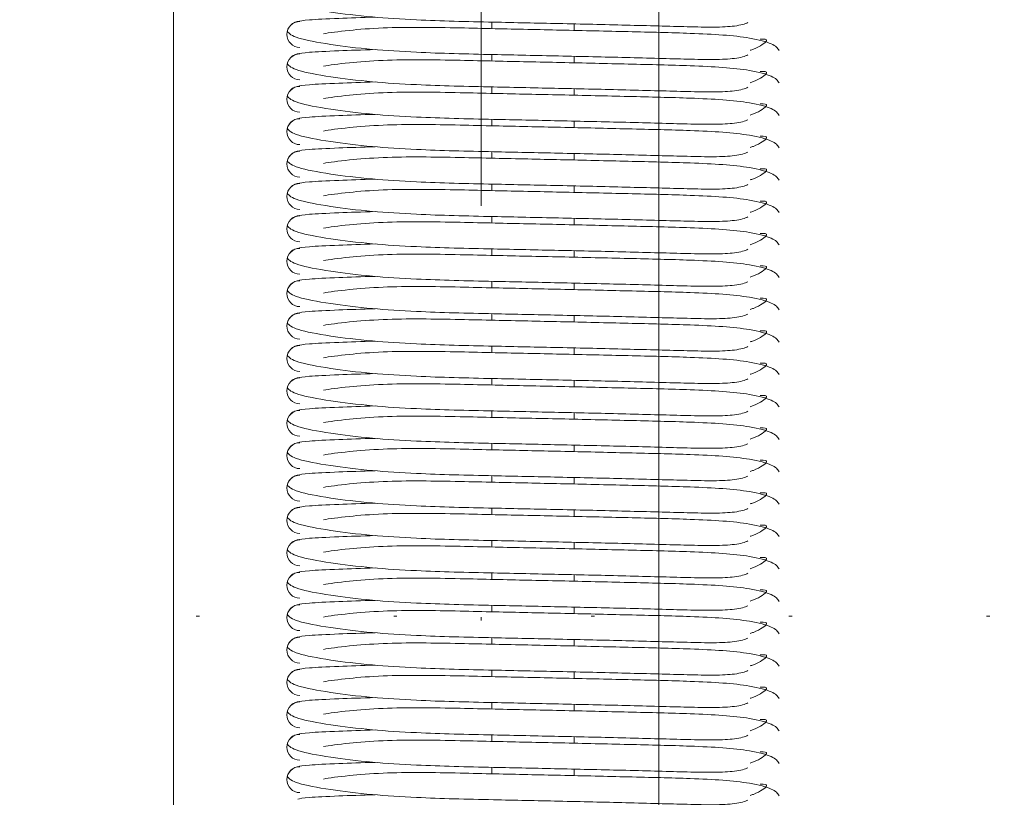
# Model space of a CAD drawing. Header units: millimetres. Extents: x 16720 to 74016, y 25810 to 81213.
# Tile 50 of 256: x 32332 to 32363, y 30484 to 30508. Entities that reach past the tile are written whole.
import ezdxf

# ---------------------------------------------------------------- set-up
doc = ezdxf.new("R2010")
doc.units = ezdxf.units.MM
doc.linetypes.add('ACAD_ISO07W100', pattern=[3, 0, -3])
doc.linetypes.add('DASHDOTX2', pattern=[50.8, 25.4, -12.7, 0, -12.7])
for name, color, linetype, lineweight in [('_O_KROPKOWANE', 2, 'ACAD_ISO07W100', 9), ('_OŚ', 165, 'DASHDOTX2', 9), ('_STOLARKA', 150, 'Continuous', 18), ('_WIDOKOWE', 252, 'Continuous', 9), ('_WYMIAR', 151, 'Continuous', 9), ('_WYPOSAŻENIE', 157, 'Continuous', 5)]:
    doc.layers.add(name, color=color, linetype=linetype, lineweight=lineweight)

# ---------------------------------------------------------------- blocks, each defined once
blk = doc.blocks.new('rampa załadunkowa')
at = {"layer": '_WIDOKOWE'}
for points in [[(-100, 0), (100, 0), (100, -40), (-100, -40)], [(100, -40), (-100, -40), (-100, -285), (100, -285)]]:
    blk.add_lwpolyline(points, close=True, dxfattribs=at)
blk = doc.blocks.new('brama 3m')
at = {"layer": '_STOLARKA'}
blk.add_lwpolyline([(150, -5), (-150, -5), (-150, 0), (150, 0)], close=True, dxfattribs=at)
at = {"layer": '_WYPOSAŻENIE', "linetype": 'Continuous'}
for p, q in [((-72.931, -14.83), (-72.731, -14.83)), ((-71.931, -14.83), (-71.731, -14.83)), ((-70.931, -14.83), (-70.731, -14.83)), ((-69.931, -14.83), (-69.731, -14.83)), ((-68.931, -14.83), (-68.731, -14.83)), ((-67.931, -14.83), (-67.731, -14.83)), ((-66.931, -14.83), (-66.731, -14.83)), ((-65.931, -14.83), (-65.731, -14.83)), ((-64.931, -14.83), (-64.731, -14.83)), ((-63.931, -14.83), (-63.731, -14.83)), ((-62.931, -14.83), (-62.731, -14.83)), ((-61.931, -14.83), (-61.731, -14.83)), ((-60.931, -14.83), (-60.731, -14.83)), ((-59.931, -14.83), (-59.731, -14.83)), ((-58.931, -14.83), (-58.731, -14.83)), ((-57.931, -14.83), (-57.731, -14.83)), ((-56.931, -14.83), (-56.731, -14.83)), ((-55.931, -14.83), (-55.731, -14.83)), ((-54.931, -14.83), (-54.731, -14.83)), ((-53.931, -14.83), (-53.731, -14.83)), ((-52.931, -14.83), (-52.731, -14.83)), ((-51.931, -14.83), (-51.731, -14.83)), ((-50.931, -14.83), (-50.731, -14.83)), ((-49.931, -14.83), (-49.731, -14.83)), ((-72.787, -17.37), (-72.987, -17.37)), ((-71.787, -17.37), (-71.987, -17.37)), ((-70.787, -17.37), (-70.987, -17.37)), ((-69.787, -17.37), (-69.987, -17.37)), ((-68.787, -17.37), (-68.987, -17.37)), ((-67.787, -17.37), (-67.987, -17.37)), ((-66.787, -17.37), (-66.987, -17.37)), ((-65.787, -17.37), (-65.987, -17.37)), ((-64.787, -17.37), (-64.987, -17.37)), ((-63.787, -17.37), (-63.987, -17.37)), ((-62.787, -17.37), (-62.987, -17.37)), ((-61.787, -17.37), (-61.987, -17.37)), ((-60.787, -17.37), (-60.987, -17.37)), ((-59.787, -17.37), (-59.987, -17.37)), ((-58.787, -17.37), (-58.987, -17.37)), ((-57.787, -17.37), (-57.987, -17.37)), ((-56.787, -17.37), (-56.987, -17.37)), ((-55.787, -17.37), (-55.987, -17.37)), ((-54.787, -17.37), (-54.987, -17.37)), ((-53.787, -17.37), (-53.987, -17.37)), ((-52.787, -17.37), (-52.987, -17.37)), ((-51.787, -17.37), (-51.987, -17.37)), ((-50.787, -17.37), (-50.987, -17.37)), ((-49.787, -17.37), (-49.987, -17.37))]:
    blk.add_line(p, q, dxfattribs=at)
for centre, radius, start, end in [((-73.109, -8.904), 0.404, 0.1973, 179.8027), ((-73.109, -8.896), 0.396, 358.9384, 90), ((-72.109, -8.904), 0.404, 0.1973, 179.8027), ((-72.109, -8.896), 0.396, 358.9384, 90), ((-71.109, -8.904), 0.404, 0.1973, 179.8027), ((-71.109, -8.896), 0.396, 358.9384, 90), ((-70.109, -8.904), 0.404, 0.1973, 179.8027), ((-70.109, -8.896), 0.396, 358.9384, 90), ((-69.109, -8.904), 0.404, 0.1973, 179.8027), ((-69.109, -8.896), 0.396, 358.9384, 90), ((-68.109, -8.904), 0.404, 0.1973, 179.8027), ((-68.109, -8.896), 0.396, 358.9384, 90), ((-67.109, -8.904), 0.404, 0.1973, 179.8027), ((-67.109, -8.896), 0.396, 358.9384, 90), ((-66.109, -8.904), 0.404, 0.1973, 179.8027), ((-66.109, -8.896), 0.396, 358.9384, 90), ((-65.109, -8.904), 0.404, 0.1973, 179.8027), ((-65.109, -8.896), 0.396, 358.9384, 90), ((-64.109, -8.904), 0.404, 0.1973, 179.8027), ((-64.109, -8.896), 0.396, 358.9384, 90), ((-63.109, -8.904), 0.404, 0.1973, 179.8027), ((-63.109, -8.896), 0.396, 358.9384, 90), ((-62.109, -8.904), 0.404, 0.1973, 179.8027), ((-62.109, -8.896), 0.396, 358.9384, 90), ((-61.109, -8.904), 0.404, 0.1973, 179.8027), ((-61.109, -8.896), 0.396, 358.9384, 90), ((-60.109, -8.904), 0.404, 0.1973, 179.8027), ((-60.109, -8.896), 0.396, 358.9384, 90), ((-59.109, -8.904), 0.404, 0.1973, 179.8027), ((-59.109, -8.896), 0.396, 358.9384, 90), ((-58.109, -8.904), 0.404, 0.1973, 179.8027), ((-58.109, -8.896), 0.396, 358.9384, 90), ((-57.109, -8.904), 0.404, 0.1973, 179.8027), ((-57.109, -8.896), 0.396, 358.9384, 90), ((-56.109, -8.904), 0.404, 0.1973, 179.8027), ((-56.109, -8.896), 0.396, 358.9384, 90), ((-55.109, -8.904), 0.404, 0.1973, 179.8027), ((-55.109, -8.896), 0.396, 358.9384, 90), ((-54.109, -8.904), 0.404, 0.1973, 179.8027), ((-54.109, -8.896), 0.396, 358.9384, 90), ((-53.109, -8.904), 0.404, 0.1973, 179.8027), ((-53.109, -8.896), 0.396, 358.9384, 90), ((-52.109, -8.904), 0.404, 0.1973, 179.8027), ((-52.109, -8.896), 0.396, 358.9384, 90), ((-51.109, -8.904), 0.404, 0.1973, 179.8027), ((-51.109, -8.896), 0.396, 358.9384, 90), ((-50.109, -8.904), 0.404, 0.1973, 179.8027), ((-50.109, -8.896), 0.396, 358.9384, 90)]:
    blk.add_arc(centre, radius, start, end, dxfattribs=at)
for points, knots in [([(-73.743, -22.734), (-73.789, -22.646), (-73.857, -22.417), (-73.894, -21.736), (-73.87, -20.685), (-73.824, -19.039), (-73.776, -16.945), (-73.729, -14.706), (-73.684, -12.736), (-73.575, -11.035), (-73.414, -9.721), (-73.211, -8.7), (-73.087, -8.57), (-73.011, -8.512)], [0.0640253, 0.0640253, 0.0640253, 0.0640253, 0.1399369, 0.2025686, 0.2583744, 0.3579496, 0.4525325, 0.5410782, 0.650234, 0.7207096, 0.8017947, 0.8961873, 1, 1, 1, 1]), ([(-72.743, -22.734), (-72.789, -22.646), (-72.857, -22.417), (-72.894, -21.736), (-72.87, -20.685), (-72.824, -19.039), (-72.776, -16.945), (-72.729, -14.706), (-72.684, -12.736), (-72.575, -11.035), (-72.414, -9.721), (-72.211, -8.7), (-72.087, -8.57), (-72.011, -8.512)], [0.0640253, 0.0640253, 0.0640253, 0.0640253, 0.1399369, 0.2025686, 0.2583744, 0.3579496, 0.4525325, 0.5410782, 0.650234, 0.7207096, 0.8017947, 0.8961873, 1, 1, 1, 1]), ([(-71.743, -22.734), (-71.789, -22.646), (-71.857, -22.417), (-71.894, -21.736), (-71.87, -20.685), (-71.824, -19.039), (-71.776, -16.945), (-71.729, -14.706), (-71.684, -12.736), (-71.575, -11.035), (-71.414, -9.721), (-71.211, -8.7), (-71.087, -8.57), (-71.011, -8.512)], [0.0640253, 0.0640253, 0.0640253, 0.0640253, 0.1399369, 0.2025686, 0.2583744, 0.3579496, 0.4525325, 0.5410782, 0.650234, 0.7207096, 0.8017947, 0.8961873, 1, 1, 1, 1]), ([(-70.743, -22.734), (-70.789, -22.646), (-70.857, -22.417), (-70.894, -21.736), (-70.87, -20.685), (-70.824, -19.039), (-70.776, -16.945), (-70.729, -14.706), (-70.684, -12.736), (-70.575, -11.035), (-70.414, -9.721), (-70.211, -8.7), (-70.087, -8.57), (-70.011, -8.512)], [0.0640253, 0.0640253, 0.0640253, 0.0640253, 0.1399369, 0.2025686, 0.2583744, 0.3579496, 0.4525325, 0.5410782, 0.650234, 0.7207096, 0.8017947, 0.8961873, 1, 1, 1, 1]), ([(-69.743, -22.734), (-69.789, -22.646), (-69.857, -22.417), (-69.894, -21.736), (-69.87, -20.685), (-69.824, -19.039), (-69.776, -16.945), (-69.729, -14.706), (-69.684, -12.736), (-69.575, -11.035), (-69.414, -9.721), (-69.211, -8.7), (-69.087, -8.57), (-69.011, -8.512)], [0.0640253, 0.0640253, 0.0640253, 0.0640253, 0.1399369, 0.2025686, 0.2583744, 0.3579496, 0.4525325, 0.5410782, 0.650234, 0.7207096, 0.8017947, 0.8961873, 1, 1, 1, 1]), ([(-68.743, -22.734), (-68.789, -22.646), (-68.857, -22.417), (-68.894, -21.736), (-68.87, -20.685), (-68.824, -19.039), (-68.776, -16.945), (-68.729, -14.706), (-68.684, -12.736), (-68.575, -11.035), (-68.414, -9.721), (-68.211, -8.7), (-68.087, -8.57), (-68.011, -8.512)], [0.0640253, 0.0640253, 0.0640253, 0.0640253, 0.1399369, 0.2025686, 0.2583744, 0.3579496, 0.4525325, 0.5410782, 0.650234, 0.7207096, 0.8017947, 0.8961873, 1, 1, 1, 1]), ([(-67.743, -22.734), (-67.789, -22.646), (-67.857, -22.417), (-67.894, -21.736), (-67.87, -20.685), (-67.824, -19.039), (-67.776, -16.945), (-67.729, -14.706), (-67.684, -12.736), (-67.575, -11.035), (-67.414, -9.721), (-67.211, -8.7), (-67.087, -8.57), (-67.011, -8.512)], [0.0640253, 0.0640253, 0.0640253, 0.0640253, 0.1399369, 0.2025686, 0.2583744, 0.3579496, 0.4525325, 0.5410782, 0.650234, 0.7207096, 0.8017947, 0.8961873, 1, 1, 1, 1]), ([(-66.743, -22.734), (-66.789, -22.646), (-66.857, -22.417), (-66.894, -21.736), (-66.87, -20.685), (-66.824, -19.039), (-66.776, -16.945), (-66.729, -14.706), (-66.684, -12.736), (-66.575, -11.035), (-66.414, -9.721), (-66.211, -8.7), (-66.087, -8.57), (-66.011, -8.512)], [0.0640253, 0.0640253, 0.0640253, 0.0640253, 0.1399369, 0.2025686, 0.2583744, 0.3579496, 0.4525325, 0.5410782, 0.650234, 0.7207096, 0.8017947, 0.8961873, 1, 1, 1, 1]), ([(-65.743, -22.734), (-65.789, -22.646), (-65.857, -22.417), (-65.894, -21.736), (-65.87, -20.685), (-65.824, -19.039), (-65.776, -16.945), (-65.729, -14.706), (-65.684, -12.736), (-65.575, -11.035), (-65.414, -9.721), (-65.211, -8.7), (-65.087, -8.57), (-65.011, -8.512)], [0.0640253, 0.0640253, 0.0640253, 0.0640253, 0.1399369, 0.2025686, 0.2583744, 0.3579496, 0.4525325, 0.5410782, 0.650234, 0.7207096, 0.8017947, 0.8961873, 1, 1, 1, 1]), ([(-64.743, -22.734), (-64.789, -22.646), (-64.857, -22.417), (-64.894, -21.736), (-64.87, -20.685), (-64.824, -19.039), (-64.776, -16.945), (-64.729, -14.706), (-64.684, -12.736), (-64.575, -11.035), (-64.414, -9.721), (-64.211, -8.7), (-64.087, -8.57), (-64.011, -8.512)], [0.0640253, 0.0640253, 0.0640253, 0.0640253, 0.1399369, 0.2025686, 0.2583744, 0.3579496, 0.4525325, 0.5410782, 0.650234, 0.7207096, 0.8017947, 0.8961873, 1, 1, 1, 1]), ([(-63.743, -22.734), (-63.789, -22.646), (-63.857, -22.417), (-63.894, -21.736), (-63.87, -20.685), (-63.824, -19.039), (-63.776, -16.945), (-63.729, -14.706), (-63.684, -12.736), (-63.575, -11.035), (-63.414, -9.721), (-63.211, -8.7), (-63.087, -8.57), (-63.011, -8.512)], [0.0640253, 0.0640253, 0.0640253, 0.0640253, 0.1399369, 0.2025686, 0.2583744, 0.3579496, 0.4525325, 0.5410782, 0.650234, 0.7207096, 0.8017947, 0.8961873, 1, 1, 1, 1]), ([(-62.743, -22.734), (-62.789, -22.646), (-62.857, -22.417), (-62.894, -21.736), (-62.87, -20.685), (-62.824, -19.039), (-62.776, -16.945), (-62.729, -14.706), (-62.684, -12.736), (-62.575, -11.035), (-62.414, -9.721), (-62.211, -8.7), (-62.087, -8.57), (-62.011, -8.512)], [0.0640253, 0.0640253, 0.0640253, 0.0640253, 0.1399369, 0.2025686, 0.2583744, 0.3579496, 0.4525325, 0.5410782, 0.650234, 0.7207096, 0.8017947, 0.8961873, 1, 1, 1, 1]), ([(-61.743, -22.734), (-61.789, -22.646), (-61.857, -22.417), (-61.894, -21.736), (-61.87, -20.685), (-61.824, -19.039), (-61.776, -16.945), (-61.729, -14.706), (-61.684, -12.736), (-61.575, -11.035), (-61.414, -9.721), (-61.211, -8.7), (-61.087, -8.57), (-61.011, -8.512)], [0.0640253, 0.0640253, 0.0640253, 0.0640253, 0.1399369, 0.2025686, 0.2583744, 0.3579496, 0.4525325, 0.5410782, 0.650234, 0.7207096, 0.8017947, 0.8961873, 1, 1, 1, 1]), ([(-60.743, -22.734), (-60.789, -22.646), (-60.857, -22.417), (-60.894, -21.736), (-60.87, -20.685), (-60.824, -19.039), (-60.776, -16.945), (-60.729, -14.706), (-60.684, -12.736), (-60.575, -11.035), (-60.414, -9.721), (-60.211, -8.7), (-60.087, -8.57), (-60.011, -8.512)], [0.0640253, 0.0640253, 0.0640253, 0.0640253, 0.1399369, 0.2025686, 0.2583744, 0.3579496, 0.4525325, 0.5410782, 0.650234, 0.7207096, 0.8017947, 0.8961873, 1, 1, 1, 1]), ([(-59.743, -22.734), (-59.789, -22.646), (-59.857, -22.417), (-59.894, -21.736), (-59.87, -20.685), (-59.824, -19.039), (-59.776, -16.945), (-59.729, -14.706), (-59.684, -12.736), (-59.575, -11.035), (-59.414, -9.721), (-59.211, -8.7), (-59.087, -8.57), (-59.011, -8.512)], [0.0640253, 0.0640253, 0.0640253, 0.0640253, 0.1399369, 0.2025686, 0.2583744, 0.3579496, 0.4525325, 0.5410782, 0.650234, 0.7207096, 0.8017947, 0.8961873, 1, 1, 1, 1]), ([(-58.743, -22.734), (-58.789, -22.646), (-58.857, -22.417), (-58.894, -21.736), (-58.87, -20.685), (-58.824, -19.039), (-58.776, -16.945), (-58.729, -14.706), (-58.684, -12.736), (-58.575, -11.035), (-58.414, -9.721), (-58.211, -8.7), (-58.087, -8.57), (-58.011, -8.512)], [0.0640253, 0.0640253, 0.0640253, 0.0640253, 0.1399369, 0.2025686, 0.2583744, 0.3579496, 0.4525325, 0.5410782, 0.650234, 0.7207096, 0.8017947, 0.8961873, 1, 1, 1, 1]), ([(-57.743, -22.734), (-57.789, -22.646), (-57.857, -22.417), (-57.894, -21.736), (-57.87, -20.685), (-57.824, -19.039), (-57.776, -16.945), (-57.729, -14.706), (-57.684, -12.736), (-57.575, -11.035), (-57.414, -9.721), (-57.211, -8.7), (-57.087, -8.57), (-57.011, -8.512)], [0.0640253, 0.0640253, 0.0640253, 0.0640253, 0.1399369, 0.2025686, 0.2583744, 0.3579496, 0.4525325, 0.5410782, 0.650234, 0.7207096, 0.8017947, 0.8961873, 1, 1, 1, 1]), ([(-56.743, -22.734), (-56.789, -22.646), (-56.857, -22.417), (-56.894, -21.736), (-56.87, -20.685), (-56.824, -19.039), (-56.776, -16.945), (-56.729, -14.706), (-56.684, -12.736), (-56.575, -11.035), (-56.414, -9.721), (-56.211, -8.7), (-56.087, -8.57), (-56.011, -8.512)], [0.0640253, 0.0640253, 0.0640253, 0.0640253, 0.1399369, 0.2025686, 0.2583744, 0.3579496, 0.4525325, 0.5410782, 0.650234, 0.7207096, 0.8017947, 0.8961873, 1, 1, 1, 1]), ([(-55.743, -22.734), (-55.789, -22.646), (-55.857, -22.417), (-55.894, -21.736), (-55.87, -20.685), (-55.824, -19.039), (-55.776, -16.945), (-55.729, -14.706), (-55.684, -12.736), (-55.575, -11.035), (-55.414, -9.721), (-55.211, -8.7), (-55.087, -8.57), (-55.011, -8.512)], [0.0640253, 0.0640253, 0.0640253, 0.0640253, 0.1399369, 0.2025686, 0.2583744, 0.3579496, 0.4525325, 0.5410782, 0.650234, 0.7207096, 0.8017947, 0.8961873, 1, 1, 1, 1]), ([(-54.743, -22.734), (-54.789, -22.646), (-54.857, -22.417), (-54.894, -21.736), (-54.87, -20.685), (-54.824, -19.039), (-54.776, -16.945), (-54.729, -14.706), (-54.684, -12.736), (-54.575, -11.035), (-54.414, -9.721), (-54.211, -8.7), (-54.087, -8.57), (-54.011, -8.512)], [0.0640253, 0.0640253, 0.0640253, 0.0640253, 0.1399369, 0.2025686, 0.2583744, 0.3579496, 0.4525325, 0.5410782, 0.650234, 0.7207096, 0.8017947, 0.8961873, 1, 1, 1, 1]), ([(-53.743, -22.734), (-53.789, -22.646), (-53.857, -22.417), (-53.894, -21.736), (-53.87, -20.685), (-53.824, -19.039), (-53.776, -16.945), (-53.729, -14.706), (-53.684, -12.736), (-53.575, -11.035), (-53.414, -9.721), (-53.211, -8.7), (-53.087, -8.57), (-53.011, -8.512)], [0.0640253, 0.0640253, 0.0640253, 0.0640253, 0.1399369, 0.2025686, 0.2583744, 0.3579496, 0.4525325, 0.5410782, 0.650234, 0.7207096, 0.8017947, 0.8961873, 1, 1, 1, 1]), ([(-52.743, -22.734), (-52.789, -22.646), (-52.857, -22.417), (-52.894, -21.736), (-52.87, -20.685), (-52.824, -19.039), (-52.776, -16.945), (-52.729, -14.706), (-52.684, -12.736), (-52.575, -11.035), (-52.414, -9.721), (-52.211, -8.7), (-52.087, -8.57), (-52.011, -8.512)], [0.0640253, 0.0640253, 0.0640253, 0.0640253, 0.1399369, 0.2025686, 0.2583744, 0.3579496, 0.4525325, 0.5410782, 0.650234, 0.7207096, 0.8017947, 0.8961873, 1, 1, 1, 1]), ([(-51.743, -22.734), (-51.789, -22.646), (-51.857, -22.417), (-51.894, -21.736), (-51.87, -20.685), (-51.824, -19.039), (-51.776, -16.945), (-51.729, -14.706), (-51.684, -12.736), (-51.575, -11.035), (-51.414, -9.721), (-51.211, -8.7), (-51.087, -8.57), (-51.011, -8.512)], [0.0640253, 0.0640253, 0.0640253, 0.0640253, 0.1399369, 0.2025686, 0.2583744, 0.3579496, 0.4525325, 0.5410782, 0.650234, 0.7207096, 0.8017947, 0.8961873, 1, 1, 1, 1]), ([(-50.743, -22.734), (-50.789, -22.646), (-50.857, -22.417), (-50.894, -21.736), (-50.87, -20.685), (-50.824, -19.039), (-50.776, -16.945), (-50.729, -14.706), (-50.684, -12.736), (-50.575, -11.035), (-50.414, -9.721), (-50.211, -8.7), (-50.087, -8.57), (-50.011, -8.512)], [0.0640253, 0.0640253, 0.0640253, 0.0640253, 0.1399369, 0.2025686, 0.2583744, 0.3579496, 0.4525325, 0.5410782, 0.650234, 0.7207096, 0.8017947, 0.8961873, 1, 1, 1, 1]), ([(-49.743, -22.734), (-49.789, -22.646), (-49.857, -22.417), (-49.894, -21.736), (-49.87, -20.685), (-49.824, -19.039), (-49.776, -16.945), (-49.729, -14.706), (-49.684, -12.736), (-49.575, -11.035), (-49.414, -9.721), (-49.211, -8.7), (-49.087, -8.57), (-49.011, -8.512)], [0.0640253, 0.0640253, 0.0640253, 0.0640253, 0.1399369, 0.2025686, 0.2583744, 0.3579496, 0.4525325, 0.5410782, 0.650234, 0.7207096, 0.8017947, 0.8961873, 1, 1, 1, 1]), ([(-73.713, -8.839), (-73.695, -8.909), (-73.665, -9.053), (-73.617, -9.982), (-73.59, -10.805), (-73.578, -11.224)], [0, 0, 0, 0, 0.0996276, 0.1902826, 0.2654772, 0.2654772, 0.2654772, 0.2654772]), ([(-72.713, -8.839), (-72.695, -8.909), (-72.665, -9.053), (-72.617, -9.982), (-72.59, -10.805), (-72.578, -11.224)], [0, 0, 0, 0, 0.0996276, 0.1902826, 0.2654772, 0.2654772, 0.2654772, 0.2654772]), ([(-71.713, -8.839), (-71.695, -8.909), (-71.665, -9.053), (-71.617, -9.982), (-71.59, -10.805), (-71.578, -11.224)], [0, 0, 0, 0, 0.0996276, 0.1902826, 0.2654772, 0.2654772, 0.2654772, 0.2654772]), ([(-70.713, -8.839), (-70.695, -8.909), (-70.665, -9.053), (-70.617, -9.982), (-70.59, -10.805), (-70.578, -11.224)], [0, 0, 0, 0, 0.0996276, 0.1902826, 0.2654772, 0.2654772, 0.2654772, 0.2654772]), ([(-69.713, -8.839), (-69.695, -8.909), (-69.665, -9.053), (-69.617, -9.982), (-69.59, -10.805), (-69.578, -11.224)], [0, 0, 0, 0, 0.0996276, 0.1902826, 0.2654772, 0.2654772, 0.2654772, 0.2654772]), ([(-68.713, -8.839), (-68.695, -8.909), (-68.665, -9.053), (-68.617, -9.982), (-68.59, -10.805), (-68.578, -11.224)], [0, 0, 0, 0, 0.0996276, 0.1902826, 0.2654772, 0.2654772, 0.2654772, 0.2654772]), ([(-67.713, -8.839), (-67.695, -8.909), (-67.665, -9.053), (-67.617, -9.982), (-67.59, -10.805), (-67.578, -11.224)], [0, 0, 0, 0, 0.0996276, 0.1902826, 0.2654772, 0.2654772, 0.2654772, 0.2654772]), ([(-66.713, -8.839), (-66.695, -8.909), (-66.665, -9.053), (-66.617, -9.982), (-66.59, -10.805), (-66.578, -11.224)], [0, 0, 0, 0, 0.0996276, 0.1902826, 0.2654772, 0.2654772, 0.2654772, 0.2654772]), ([(-65.713, -8.839), (-65.695, -8.909), (-65.665, -9.053), (-65.617, -9.982), (-65.59, -10.805), (-65.578, -11.224)], [0, 0, 0, 0, 0.0996276, 0.1902826, 0.2654772, 0.2654772, 0.2654772, 0.2654772]), ([(-64.713, -8.839), (-64.695, -8.909), (-64.665, -9.053), (-64.617, -9.982), (-64.59, -10.805), (-64.578, -11.224)], [0, 0, 0, 0, 0.0996276, 0.1902826, 0.2654772, 0.2654772, 0.2654772, 0.2654772]), ([(-63.713, -8.839), (-63.695, -8.909), (-63.665, -9.053), (-63.617, -9.982), (-63.59, -10.805), (-63.578, -11.224)], [0, 0, 0, 0, 0.0996276, 0.1902826, 0.2654772, 0.2654772, 0.2654772, 0.2654772]), ([(-62.713, -8.839), (-62.695, -8.909), (-62.665, -9.053), (-62.617, -9.982), (-62.59, -10.805), (-62.578, -11.224)], [0, 0, 0, 0, 0.0996276, 0.1902826, 0.2654772, 0.2654772, 0.2654772, 0.2654772]), ([(-61.713, -8.839), (-61.695, -8.909), (-61.665, -9.053), (-61.617, -9.982), (-61.59, -10.805), (-61.578, -11.224)], [0, 0, 0, 0, 0.0996276, 0.1902826, 0.2654772, 0.2654772, 0.2654772, 0.2654772]), ([(-60.713, -8.839), (-60.695, -8.909), (-60.665, -9.053), (-60.617, -9.982), (-60.59, -10.805), (-60.578, -11.224)], [0, 0, 0, 0, 0.0996276, 0.1902826, 0.2654772, 0.2654772, 0.2654772, 0.2654772]), ([(-59.713, -8.839), (-59.695, -8.909), (-59.665, -9.053), (-59.617, -9.982), (-59.59, -10.805), (-59.578, -11.224)], [0, 0, 0, 0, 0.0996276, 0.1902826, 0.2654772, 0.2654772, 0.2654772, 0.2654772]), ([(-58.713, -8.839), (-58.695, -8.909), (-58.665, -9.053), (-58.617, -9.982), (-58.59, -10.805), (-58.578, -11.224)], [0, 0, 0, 0, 0.0996276, 0.1902826, 0.2654772, 0.2654772, 0.2654772, 0.2654772]), ([(-57.713, -8.839), (-57.695, -8.909), (-57.665, -9.053), (-57.617, -9.982), (-57.59, -10.805), (-57.578, -11.224)], [0, 0, 0, 0, 0.0996276, 0.1902826, 0.2654772, 0.2654772, 0.2654772, 0.2654772]), ([(-56.713, -8.839), (-56.695, -8.909), (-56.665, -9.053), (-56.617, -9.982), (-56.59, -10.805), (-56.578, -11.224)], [0, 0, 0, 0, 0.0996276, 0.1902826, 0.2654772, 0.2654772, 0.2654772, 0.2654772]), ([(-55.713, -8.839), (-55.695, -8.909), (-55.665, -9.053), (-55.617, -9.982), (-55.59, -10.805), (-55.578, -11.224)], [0, 0, 0, 0, 0.0996276, 0.1902826, 0.2654772, 0.2654772, 0.2654772, 0.2654772]), ([(-54.713, -8.839), (-54.695, -8.909), (-54.665, -9.053), (-54.617, -9.982), (-54.59, -10.805), (-54.578, -11.224)], [0, 0, 0, 0, 0.0996276, 0.1902826, 0.2654772, 0.2654772, 0.2654772, 0.2654772]), ([(-53.713, -8.839), (-53.695, -8.909), (-53.665, -9.053), (-53.617, -9.982), (-53.59, -10.805), (-53.578, -11.224)], [0, 0, 0, 0, 0.0996276, 0.1902826, 0.2654772, 0.2654772, 0.2654772, 0.2654772]), ([(-52.713, -8.839), (-52.695, -8.909), (-52.665, -9.053), (-52.617, -9.982), (-52.59, -10.805), (-52.578, -11.224)], [0, 0, 0, 0, 0.0996276, 0.1902826, 0.2654772, 0.2654772, 0.2654772, 0.2654772]), ([(-51.713, -8.839), (-51.695, -8.909), (-51.665, -9.053), (-51.617, -9.982), (-51.59, -10.805), (-51.578, -11.224)], [0, 0, 0, 0, 0.0996276, 0.1902826, 0.2654772, 0.2654772, 0.2654772, 0.2654772]), ([(-50.713, -8.839), (-50.695, -8.909), (-50.665, -9.053), (-50.617, -9.982), (-50.59, -10.805), (-50.578, -11.224)], [0, 0, 0, 0, 0.0996276, 0.1902826, 0.2654772, 0.2654772, 0.2654772, 0.2654772]), ([(-49.713, -8.839), (-49.695, -8.909), (-49.665, -9.053), (-49.617, -9.982), (-49.59, -10.805), (-49.578, -11.224)], [0, 0, 0, 0, 0.0996276, 0.1902826, 0.2654772, 0.2654772, 0.2654772, 0.2654772]), ([(-73.092, -9.626), (-73.092, -9.626), (-73.058, -9.805), (-72.988, -10.335), (-72.902, -11.387), (-72.886, -12.573), (-72.906, -13.765), (-72.941, -15.217), (-72.977, -17.007), (-73.028, -19.12), (-73.073, -21.146), (-73.164, -22.686), (-73.408, -23.56), (-73.532, -23.655), (-73.609, -23.7)], [0.0946854, 0.0946854, 0.0946854, 0.0946854, 0.0946882, 0.1812994, 0.2574146, 0.3257145, 0.3854913, 0.435033, 0.5251888, 0.6212237, 0.722429, 0.8456905, 0.919985, 1, 1, 1, 1]), ([(-72.092, -9.626), (-72.092, -9.626), (-72.058, -9.805), (-71.988, -10.335), (-71.902, -11.387), (-71.886, -12.573), (-71.906, -13.765), (-71.941, -15.217), (-71.977, -17.007), (-72.028, -19.12), (-72.073, -21.146), (-72.164, -22.686), (-72.408, -23.56), (-72.532, -23.655), (-72.609, -23.7)], [0.0946854, 0.0946854, 0.0946854, 0.0946854, 0.0946882, 0.1812994, 0.2574146, 0.3257145, 0.3854913, 0.435033, 0.5251888, 0.6212237, 0.722429, 0.8456905, 0.919985, 1, 1, 1, 1]), ([(-71.092, -9.626), (-71.092, -9.626), (-71.058, -9.805), (-70.988, -10.335), (-70.902, -11.387), (-70.886, -12.573), (-70.906, -13.765), (-70.941, -15.217), (-70.977, -17.007), (-71.028, -19.12), (-71.073, -21.146), (-71.164, -22.686), (-71.408, -23.56), (-71.532, -23.655), (-71.609, -23.7)], [0.0946854, 0.0946854, 0.0946854, 0.0946854, 0.0946882, 0.1812994, 0.2574146, 0.3257145, 0.3854913, 0.435033, 0.5251888, 0.6212237, 0.722429, 0.8456905, 0.919985, 1, 1, 1, 1]), ([(-70.092, -9.626), (-70.092, -9.626), (-70.058, -9.805), (-69.988, -10.335), (-69.902, -11.387), (-69.886, -12.573), (-69.906, -13.765), (-69.941, -15.217), (-69.977, -17.007), (-70.028, -19.12), (-70.073, -21.146), (-70.164, -22.686), (-70.408, -23.56), (-70.532, -23.655), (-70.609, -23.7)], [0.0946854, 0.0946854, 0.0946854, 0.0946854, 0.0946882, 0.1812994, 0.2574146, 0.3257145, 0.3854913, 0.435033, 0.5251888, 0.6212237, 0.722429, 0.8456905, 0.919985, 1, 1, 1, 1]), ([(-69.092, -9.626), (-69.092, -9.626), (-69.058, -9.805), (-68.988, -10.335), (-68.902, -11.387), (-68.886, -12.573), (-68.906, -13.765), (-68.941, -15.217), (-68.977, -17.007), (-69.028, -19.12), (-69.073, -21.146), (-69.164, -22.686), (-69.408, -23.56), (-69.532, -23.655), (-69.609, -23.7)], [0.0946854, 0.0946854, 0.0946854, 0.0946854, 0.0946882, 0.1812994, 0.2574146, 0.3257145, 0.3854913, 0.435033, 0.5251888, 0.6212237, 0.722429, 0.8456905, 0.919985, 1, 1, 1, 1]), ([(-68.092, -9.626), (-68.092, -9.626), (-68.058, -9.805), (-67.988, -10.335), (-67.902, -11.387), (-67.886, -12.573), (-67.906, -13.765), (-67.941, -15.217), (-67.977, -17.007), (-68.028, -19.12), (-68.073, -21.146), (-68.164, -22.686), (-68.408, -23.56), (-68.532, -23.655), (-68.609, -23.7)], [0.0946854, 0.0946854, 0.0946854, 0.0946854, 0.0946882, 0.1812994, 0.2574146, 0.3257145, 0.3854913, 0.435033, 0.5251888, 0.6212237, 0.722429, 0.8456905, 0.919985, 1, 1, 1, 1]), ([(-67.092, -9.626), (-67.092, -9.626), (-67.058, -9.805), (-66.988, -10.335), (-66.902, -11.387), (-66.886, -12.573), (-66.906, -13.765), (-66.941, -15.217), (-66.977, -17.007), (-67.028, -19.12), (-67.073, -21.146), (-67.164, -22.686), (-67.408, -23.56), (-67.532, -23.655), (-67.609, -23.7)], [0.0946854, 0.0946854, 0.0946854, 0.0946854, 0.0946882, 0.1812994, 0.2574146, 0.3257145, 0.3854913, 0.435033, 0.5251888, 0.6212237, 0.722429, 0.8456905, 0.919985, 1, 1, 1, 1]), ([(-66.092, -9.626), (-66.092, -9.626), (-66.058, -9.805), (-65.988, -10.335), (-65.902, -11.387), (-65.886, -12.573), (-65.906, -13.765), (-65.941, -15.217), (-65.977, -17.007), (-66.028, -19.12), (-66.073, -21.146), (-66.164, -22.686), (-66.408, -23.56), (-66.532, -23.655), (-66.609, -23.7)], [0.0946854, 0.0946854, 0.0946854, 0.0946854, 0.0946882, 0.1812994, 0.2574146, 0.3257145, 0.3854913, 0.435033, 0.5251888, 0.6212237, 0.722429, 0.8456905, 0.919985, 1, 1, 1, 1]), ([(-65.092, -9.626), (-65.092, -9.626), (-65.058, -9.805), (-64.988, -10.335), (-64.902, -11.387), (-64.886, -12.573), (-64.906, -13.765), (-64.941, -15.217), (-64.977, -17.007), (-65.028, -19.12), (-65.073, -21.146), (-65.164, -22.686), (-65.408, -23.56), (-65.532, -23.655), (-65.609, -23.7)], [0.0946854, 0.0946854, 0.0946854, 0.0946854, 0.0946882, 0.1812994, 0.2574146, 0.3257145, 0.3854913, 0.435033, 0.5251888, 0.6212237, 0.722429, 0.8456905, 0.919985, 1, 1, 1, 1]), ([(-64.092, -9.626), (-64.092, -9.626), (-64.058, -9.805), (-63.988, -10.335), (-63.902, -11.387), (-63.886, -12.573), (-63.906, -13.765), (-63.941, -15.217), (-63.977, -17.007), (-64.028, -19.12), (-64.073, -21.146), (-64.164, -22.686), (-64.408, -23.56), (-64.532, -23.655), (-64.609, -23.7)], [0.0946854, 0.0946854, 0.0946854, 0.0946854, 0.0946882, 0.1812994, 0.2574146, 0.3257145, 0.3854913, 0.435033, 0.5251888, 0.6212237, 0.722429, 0.8456905, 0.919985, 1, 1, 1, 1]), ([(-63.092, -9.626), (-63.092, -9.626), (-63.058, -9.805), (-62.988, -10.335), (-62.902, -11.387), (-62.886, -12.573), (-62.906, -13.765), (-62.941, -15.217), (-62.977, -17.007), (-63.028, -19.12), (-63.073, -21.146), (-63.164, -22.686), (-63.408, -23.56), (-63.532, -23.655), (-63.609, -23.7)], [0.0946854, 0.0946854, 0.0946854, 0.0946854, 0.0946882, 0.1812994, 0.2574146, 0.3257145, 0.3854913, 0.435033, 0.5251888, 0.6212237, 0.722429, 0.8456905, 0.919985, 1, 1, 1, 1]), ([(-62.092, -9.626), (-62.092, -9.626), (-62.058, -9.805), (-61.988, -10.335), (-61.902, -11.387), (-61.886, -12.573), (-61.906, -13.765), (-61.941, -15.217), (-61.977, -17.007), (-62.028, -19.12), (-62.073, -21.146), (-62.164, -22.686), (-62.408, -23.56), (-62.532, -23.655), (-62.609, -23.7)], [0.0946854, 0.0946854, 0.0946854, 0.0946854, 0.0946882, 0.1812994, 0.2574146, 0.3257145, 0.3854913, 0.435033, 0.5251888, 0.6212237, 0.722429, 0.8456905, 0.919985, 1, 1, 1, 1]), ([(-61.092, -9.626), (-61.092, -9.626), (-61.058, -9.805), (-60.988, -10.335), (-60.902, -11.387), (-60.886, -12.573), (-60.906, -13.765), (-60.941, -15.217), (-60.977, -17.007), (-61.028, -19.12), (-61.073, -21.146), (-61.164, -22.686), (-61.408, -23.56), (-61.532, -23.655), (-61.609, -23.7)], [0.0946854, 0.0946854, 0.0946854, 0.0946854, 0.0946882, 0.1812994, 0.2574146, 0.3257145, 0.3854913, 0.435033, 0.5251888, 0.6212237, 0.722429, 0.8456905, 0.919985, 1, 1, 1, 1]), ([(-60.092, -9.626), (-60.092, -9.626), (-60.058, -9.805), (-59.988, -10.335), (-59.902, -11.387), (-59.886, -12.573), (-59.906, -13.765), (-59.941, -15.217), (-59.977, -17.007), (-60.028, -19.12), (-60.073, -21.146), (-60.164, -22.686), (-60.408, -23.56), (-60.532, -23.655), (-60.609, -23.7)], [0.0946854, 0.0946854, 0.0946854, 0.0946854, 0.0946882, 0.1812994, 0.2574146, 0.3257145, 0.3854913, 0.435033, 0.5251888, 0.6212237, 0.722429, 0.8456905, 0.919985, 1, 1, 1, 1]), ([(-59.092, -9.626), (-59.092, -9.626), (-59.058, -9.805), (-58.988, -10.335), (-58.902, -11.387), (-58.886, -12.573), (-58.906, -13.765), (-58.941, -15.217), (-58.977, -17.007), (-59.028, -19.12), (-59.073, -21.146), (-59.164, -22.686), (-59.408, -23.56), (-59.532, -23.655), (-59.609, -23.7)], [0.0946854, 0.0946854, 0.0946854, 0.0946854, 0.0946882, 0.1812994, 0.2574146, 0.3257145, 0.3854913, 0.435033, 0.5251888, 0.6212237, 0.722429, 0.8456905, 0.919985, 1, 1, 1, 1]), ([(-58.092, -9.626), (-58.092, -9.626), (-58.058, -9.805), (-57.988, -10.335), (-57.902, -11.387), (-57.886, -12.573), (-57.906, -13.765), (-57.941, -15.217), (-57.977, -17.007), (-58.028, -19.12), (-58.073, -21.146), (-58.164, -22.686), (-58.408, -23.56), (-58.532, -23.655), (-58.609, -23.7)], [0.0946854, 0.0946854, 0.0946854, 0.0946854, 0.0946882, 0.1812994, 0.2574146, 0.3257145, 0.3854913, 0.435033, 0.5251888, 0.6212237, 0.722429, 0.8456905, 0.919985, 1, 1, 1, 1]), ([(-57.092, -9.626), (-57.092, -9.626), (-57.058, -9.805), (-56.988, -10.335), (-56.902, -11.387), (-56.886, -12.573), (-56.906, -13.765), (-56.941, -15.217), (-56.977, -17.007), (-57.028, -19.12), (-57.073, -21.146), (-57.164, -22.686), (-57.408, -23.56), (-57.532, -23.655), (-57.609, -23.7)], [0.0946854, 0.0946854, 0.0946854, 0.0946854, 0.0946882, 0.1812994, 0.2574146, 0.3257145, 0.3854913, 0.435033, 0.5251888, 0.6212237, 0.722429, 0.8456905, 0.919985, 1, 1, 1, 1]), ([(-56.092, -9.626), (-56.092, -9.626), (-56.058, -9.805), (-55.988, -10.335), (-55.902, -11.387), (-55.886, -12.573), (-55.906, -13.765), (-55.941, -15.217), (-55.977, -17.007), (-56.028, -19.12), (-56.073, -21.146), (-56.164, -22.686), (-56.408, -23.56), (-56.532, -23.655), (-56.609, -23.7)], [0.0946854, 0.0946854, 0.0946854, 0.0946854, 0.0946882, 0.1812994, 0.2574146, 0.3257145, 0.3854913, 0.435033, 0.5251888, 0.6212237, 0.722429, 0.8456905, 0.919985, 1, 1, 1, 1]), ([(-55.092, -9.626), (-55.092, -9.626), (-55.058, -9.805), (-54.988, -10.335), (-54.902, -11.387), (-54.886, -12.573), (-54.906, -13.765), (-54.941, -15.217), (-54.977, -17.007), (-55.028, -19.12), (-55.073, -21.146), (-55.164, -22.686), (-55.408, -23.56), (-55.532, -23.655), (-55.609, -23.7)], [0.0946854, 0.0946854, 0.0946854, 0.0946854, 0.0946882, 0.1812994, 0.2574146, 0.3257145, 0.3854913, 0.435033, 0.5251888, 0.6212237, 0.722429, 0.8456905, 0.919985, 1, 1, 1, 1]), ([(-54.092, -9.626), (-54.092, -9.626), (-54.058, -9.805), (-53.988, -10.335), (-53.902, -11.387), (-53.886, -12.573), (-53.906, -13.765), (-53.941, -15.217), (-53.977, -17.007), (-54.028, -19.12), (-54.073, -21.146), (-54.164, -22.686), (-54.408, -23.56), (-54.532, -23.655), (-54.609, -23.7)], [0.0946854, 0.0946854, 0.0946854, 0.0946854, 0.0946882, 0.1812994, 0.2574146, 0.3257145, 0.3854913, 0.435033, 0.5251888, 0.6212237, 0.722429, 0.8456905, 0.919985, 1, 1, 1, 1]), ([(-53.092, -9.626), (-53.092, -9.626), (-53.058, -9.805), (-52.988, -10.335), (-52.902, -11.387), (-52.886, -12.573), (-52.906, -13.765), (-52.941, -15.217), (-52.977, -17.007), (-53.028, -19.12), (-53.073, -21.146), (-53.164, -22.686), (-53.408, -23.56), (-53.532, -23.655), (-53.609, -23.7)], [0.0946854, 0.0946854, 0.0946854, 0.0946854, 0.0946882, 0.1812994, 0.2574146, 0.3257145, 0.3854913, 0.435033, 0.5251888, 0.6212237, 0.722429, 0.8456905, 0.919985, 1, 1, 1, 1]), ([(-52.092, -9.626), (-52.092, -9.626), (-52.058, -9.805), (-51.988, -10.335), (-51.902, -11.387), (-51.886, -12.573), (-51.906, -13.765), (-51.941, -15.217), (-51.977, -17.007), (-52.028, -19.12), (-52.073, -21.146), (-52.164, -22.686), (-52.408, -23.56), (-52.532, -23.655), (-52.609, -23.7)], [0.0946854, 0.0946854, 0.0946854, 0.0946854, 0.0946882, 0.1812994, 0.2574146, 0.3257145, 0.3854913, 0.435033, 0.5251888, 0.6212237, 0.722429, 0.8456905, 0.919985, 1, 1, 1, 1]), ([(-51.092, -9.626), (-51.092, -9.626), (-51.058, -9.805), (-50.988, -10.335), (-50.902, -11.387), (-50.886, -12.573), (-50.906, -13.765), (-50.941, -15.217), (-50.977, -17.007), (-51.028, -19.12), (-51.073, -21.146), (-51.164, -22.686), (-51.408, -23.56), (-51.532, -23.655), (-51.609, -23.7)], [0.0946854, 0.0946854, 0.0946854, 0.0946854, 0.0946882, 0.1812994, 0.2574146, 0.3257145, 0.3854913, 0.435033, 0.5251888, 0.6212237, 0.722429, 0.8456905, 0.919985, 1, 1, 1, 1]), ([(-50.092, -9.626), (-50.092, -9.626), (-50.058, -9.805), (-49.988, -10.335), (-49.902, -11.387), (-49.886, -12.573), (-49.906, -13.765), (-49.941, -15.217), (-49.977, -17.007), (-50.028, -19.12), (-50.073, -21.146), (-50.164, -22.686), (-50.408, -23.56), (-50.532, -23.655), (-50.609, -23.7)], [0.0946854, 0.0946854, 0.0946854, 0.0946854, 0.0946882, 0.1812994, 0.2574146, 0.3257145, 0.3854913, 0.435033, 0.5251888, 0.6212237, 0.722429, 0.8456905, 0.919985, 1, 1, 1, 1]), ([(-73.256, -23.112), (-73.254, -23.241), (-73.244, -23.432), (-73.496, -23.108), (-73.59, -22.836), (-73.601, -22.8)], [0, 0, 0, 0, 0.0759817, 0.1492418, 0.1598644, 0.1598644, 0.1598644, 0.1598644]), ([(-72.256, -23.112), (-72.254, -23.241), (-72.244, -23.432), (-72.496, -23.108), (-72.59, -22.836), (-72.601, -22.8)], [0, 0, 0, 0, 0.0759817, 0.1492418, 0.1598644, 0.1598644, 0.1598644, 0.1598644]), ([(-71.256, -23.112), (-71.254, -23.241), (-71.244, -23.432), (-71.496, -23.108), (-71.59, -22.836), (-71.601, -22.8)], [0, 0, 0, 0, 0.0759817, 0.1492418, 0.1598644, 0.1598644, 0.1598644, 0.1598644]), ([(-70.256, -23.112), (-70.254, -23.241), (-70.244, -23.432), (-70.496, -23.108), (-70.59, -22.836), (-70.601, -22.8)], [0, 0, 0, 0, 0.0759817, 0.1492418, 0.1598644, 0.1598644, 0.1598644, 0.1598644]), ([(-69.256, -23.112), (-69.254, -23.241), (-69.244, -23.432), (-69.496, -23.108), (-69.59, -22.836), (-69.601, -22.8)], [0, 0, 0, 0, 0.0759817, 0.1492418, 0.1598644, 0.1598644, 0.1598644, 0.1598644]), ([(-68.256, -23.112), (-68.254, -23.241), (-68.244, -23.432), (-68.496, -23.108), (-68.59, -22.836), (-68.601, -22.8)], [0, 0, 0, 0, 0.0759817, 0.1492418, 0.1598644, 0.1598644, 0.1598644, 0.1598644]), ([(-67.256, -23.112), (-67.254, -23.241), (-67.244, -23.432), (-67.496, -23.108), (-67.59, -22.836), (-67.601, -22.8)], [0, 0, 0, 0, 0.0759817, 0.1492418, 0.1598644, 0.1598644, 0.1598644, 0.1598644]), ([(-66.256, -23.112), (-66.254, -23.241), (-66.244, -23.432), (-66.496, -23.108), (-66.59, -22.836), (-66.601, -22.8)], [0, 0, 0, 0, 0.0759817, 0.1492418, 0.1598644, 0.1598644, 0.1598644, 0.1598644]), ([(-65.256, -23.112), (-65.254, -23.241), (-65.244, -23.432), (-65.496, -23.108), (-65.59, -22.836), (-65.601, -22.8)], [0, 0, 0, 0, 0.0759817, 0.1492418, 0.1598644, 0.1598644, 0.1598644, 0.1598644]), ([(-64.256, -23.112), (-64.254, -23.241), (-64.244, -23.432), (-64.496, -23.108), (-64.59, -22.836), (-64.601, -22.8)], [0, 0, 0, 0, 0.0759817, 0.1492418, 0.1598644, 0.1598644, 0.1598644, 0.1598644]), ([(-63.256, -23.112), (-63.254, -23.241), (-63.244, -23.432), (-63.496, -23.108), (-63.59, -22.836), (-63.601, -22.8)], [0, 0, 0, 0, 0.0759817, 0.1492418, 0.1598644, 0.1598644, 0.1598644, 0.1598644]), ([(-62.256, -23.112), (-62.254, -23.241), (-62.244, -23.432), (-62.496, -23.108), (-62.59, -22.836), (-62.601, -22.8)], [0, 0, 0, 0, 0.0759817, 0.1492418, 0.1598644, 0.1598644, 0.1598644, 0.1598644]), ([(-61.256, -23.112), (-61.254, -23.241), (-61.244, -23.432), (-61.496, -23.108), (-61.59, -22.836), (-61.601, -22.8)], [0, 0, 0, 0, 0.0759817, 0.1492418, 0.1598644, 0.1598644, 0.1598644, 0.1598644]), ([(-60.256, -23.112), (-60.254, -23.241), (-60.244, -23.432), (-60.496, -23.108), (-60.59, -22.836), (-60.601, -22.8)], [0, 0, 0, 0, 0.0759817, 0.1492418, 0.1598644, 0.1598644, 0.1598644, 0.1598644]), ([(-59.256, -23.112), (-59.254, -23.241), (-59.244, -23.432), (-59.496, -23.108), (-59.59, -22.836), (-59.601, -22.8)], [0, 0, 0, 0, 0.0759817, 0.1492418, 0.1598644, 0.1598644, 0.1598644, 0.1598644]), ([(-58.256, -23.112), (-58.254, -23.241), (-58.244, -23.432), (-58.496, -23.108), (-58.59, -22.836), (-58.601, -22.8)], [0, 0, 0, 0, 0.0759817, 0.1492418, 0.1598644, 0.1598644, 0.1598644, 0.1598644]), ([(-57.256, -23.112), (-57.254, -23.241), (-57.244, -23.432), (-57.496, -23.108), (-57.59, -22.836), (-57.601, -22.8)], [0, 0, 0, 0, 0.0759817, 0.1492418, 0.1598644, 0.1598644, 0.1598644, 0.1598644]), ([(-56.256, -23.112), (-56.254, -23.241), (-56.244, -23.432), (-56.496, -23.108), (-56.59, -22.836), (-56.601, -22.8)], [0, 0, 0, 0, 0.0759817, 0.1492418, 0.1598644, 0.1598644, 0.1598644, 0.1598644]), ([(-55.256, -23.112), (-55.254, -23.241), (-55.244, -23.432), (-55.496, -23.108), (-55.59, -22.836), (-55.601, -22.8)], [0, 0, 0, 0, 0.0759817, 0.1492418, 0.1598644, 0.1598644, 0.1598644, 0.1598644]), ([(-54.256, -23.112), (-54.254, -23.241), (-54.244, -23.432), (-54.496, -23.108), (-54.59, -22.836), (-54.601, -22.8)], [0, 0, 0, 0, 0.0759817, 0.1492418, 0.1598644, 0.1598644, 0.1598644, 0.1598644]), ([(-53.256, -23.112), (-53.254, -23.241), (-53.244, -23.432), (-53.496, -23.108), (-53.59, -22.836), (-53.601, -22.8)], [0, 0, 0, 0, 0.0759817, 0.1492418, 0.1598644, 0.1598644, 0.1598644, 0.1598644]), ([(-52.256, -23.112), (-52.254, -23.241), (-52.244, -23.432), (-52.496, -23.108), (-52.59, -22.836), (-52.601, -22.8)], [0, 0, 0, 0, 0.0759817, 0.1492418, 0.1598644, 0.1598644, 0.1598644, 0.1598644]), ([(-51.256, -23.112), (-51.254, -23.241), (-51.244, -23.432), (-51.496, -23.108), (-51.59, -22.836), (-51.601, -22.8)], [0, 0, 0, 0, 0.0759817, 0.1492418, 0.1598644, 0.1598644, 0.1598644, 0.1598644]), ([(-50.256, -23.112), (-50.254, -23.241), (-50.244, -23.432), (-50.496, -23.108), (-50.59, -22.836), (-50.601, -22.8)], [0, 0, 0, 0, 0.0759817, 0.1492418, 0.1598644, 0.1598644, 0.1598644, 0.1598644])]:
    blk.add_open_spline(points, degree=3, knots=knots, dxfattribs=at)

msp = doc.modelspace()

# ---------------------------------------------------------------- linework, layer by layer
at = {"layer": '_O_KROPKOWANE', "ltscale": 2}
msp.add_line((30465.209, 30489.364), (35528.209, 30489.364), dxfattribs=at)
at = {"layer": '_OŚ'}
msp.add_line((32346.709, 29280.425), (32346.709, 33191.238), dxfattribs=at)

# ---------------------------------------------------------------- block references
at = {"layer": '_WYMIAR', "rotation": 90}
for name, p in [('rampa załadunkowa', (32312.19, 30557.425)), ('brama 3m', (32332.209, 30557.425))]:
    msp.add_blockref(name, p, dxfattribs=at)

doc.saveas('drawing.dxf')
